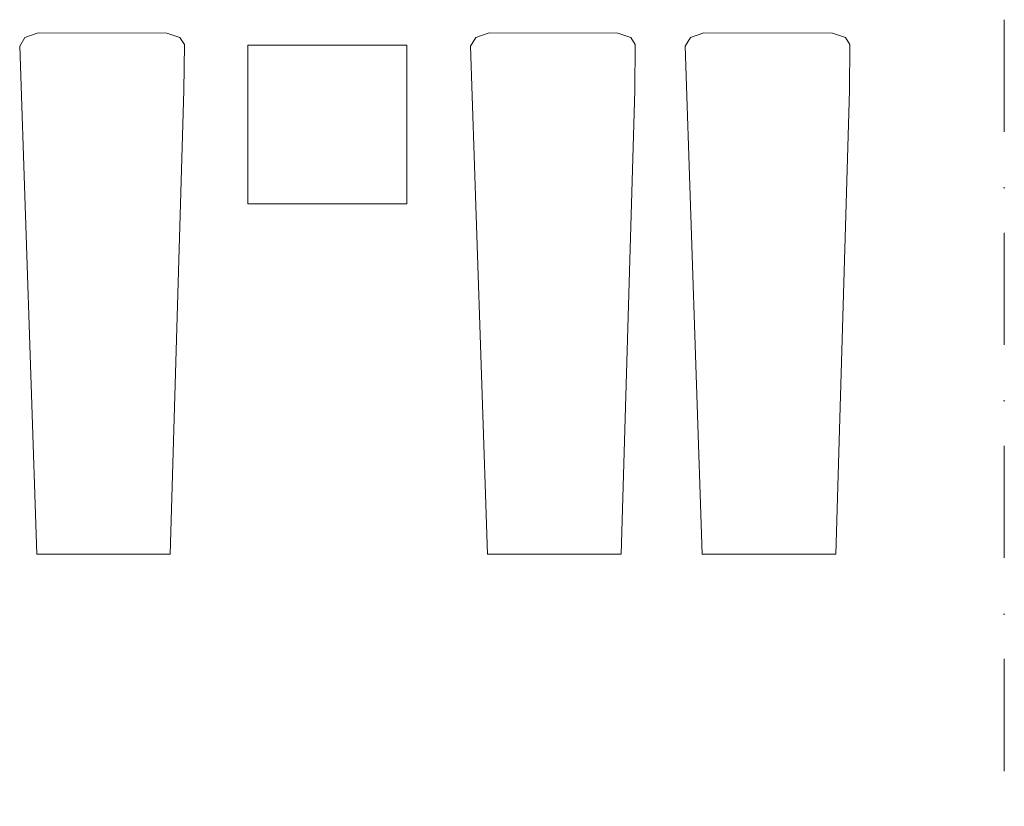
# Model space of a CAD drawing. Header units: millimetres. Extents: x -14761 to 157739, y -22400 to 107990.
# Tile 195 of 228: x 131901 to 135000, y 41458 to 43933. Entities that reach past the tile are written whole.
import ezdxf

# ---------------------------------------------------------------- set-up
doc = ezdxf.new("R2010")
doc.units = ezdxf.units.MM
doc.header["$MEASUREMENT"] = 0
doc.linetypes.add('Штрихпунктирная', pattern=[670.277762, 352.777767, -176.388884, 0, -141.111112])
doc.layers.add('Интерьер - лежаки 2', color=7, linetype='Continuous')
doc.layers.add('Элемент Модели - Оси', color=7, linetype='Continuous')

msp = doc.modelspace()

# ---------------------------------------------------------------- linework, layer by layer
at = {"layer": 'Интерьер - лежаки 2', "color": 7, "linetype": 'Continuous', "lineweight": 15}
for p, q in [((132619, 43353), (132619, 43853)), ((132619, 43853), (133119, 43853)), ((133119, 43853), (133119, 43353)), ((133119, 43353), (132619, 43353))]:
    msp.add_line(p, q, dxfattribs=at)
at = {"layer": 'Интерьер - лежаки 2', "color": 7, "linetype": 'Continuous', "lineweight": 15, "flags": 128}
for points in [[(132417.5, 43709.9), (132419.3, 43855.1), (132405.2, 43876.5), (132364.5, 43891), (131959.6, 43891.1), (131917.7, 43876.5), (131901, 43849.7), (131954.5, 42251), (132374.5, 42251)], [(133836.8, 43709.9), (133838.6, 43855.1), (133824.5, 43876.5), (133783.8, 43891), (133378.9, 43891.1), (133337.1, 43876.5), (133320.4, 43849.7), (133373.8, 42251), (133793.8, 42251)], [(134512.3, 43709.9), (134514.1, 43855.1), (134500, 43876.5), (134459.3, 43891), (134054.4, 43891.1), (134012.5, 43876.5), (133995.8, 43849.7), (134049.3, 42251), (134469.3, 42251)]]:
    msp.add_lwpolyline(points, close=True, dxfattribs=at)
at = {"layer": 'Элемент Модели - Оси', "color": 7, "linetype": 'Штрихпунктирная', "lineweight": 15}
msp.add_line((135000, 92200), (135000, -1975), dxfattribs=at)

doc.saveas('drawing.dxf')
